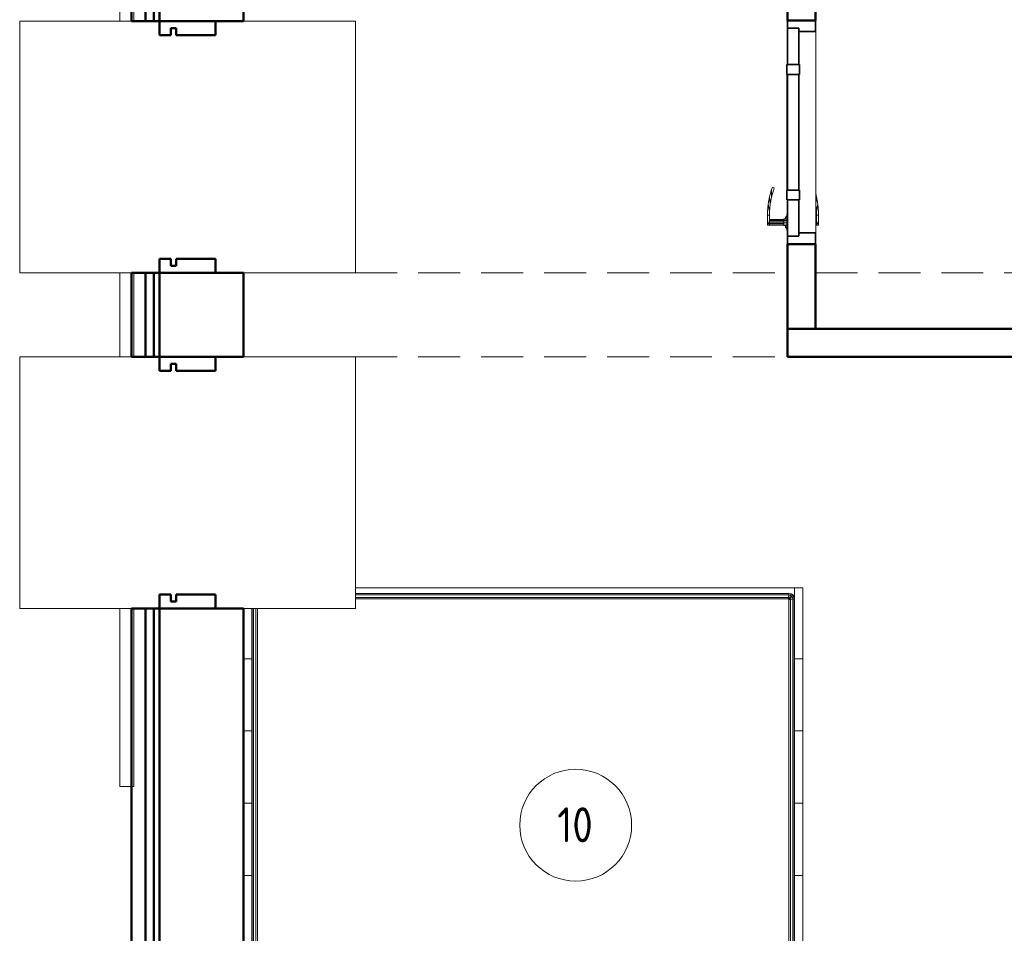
# Model space of a CAD drawing. Header units: millimetres. Extents: x -121 to 21826, y 1231 to 39091.
# Tile 6 of 45: x 7346 to 10866, y 31606 to 34874. Entities that reach past the tile are written whole.
import ezdxf

# ---------------------------------------------------------------- set-up
doc = ezdxf.new("R2010")
doc.units = ezdxf.units.MM
doc.linetypes.add('ADSK_Штриховая_ш3 п1_5', pattern=[225, 150, -75])
for name, color, linetype, lineweight in [('A-AREA-____-IDEN', 2, 'Continuous', 20), ('A-DETL-____-MBND', 5, 'ADSK_Штриховая_ш3 п1_5', 20), ('A-DOOR-____-MCUT', 31, 'Continuous', 35), ('A-DOOR-____-OTLN', 31, 'Continuous', 20), ('A-GENM-____-MCUT', 13, 'Continuous', 50), ('A-GENM-____-OTLN', 13, 'Continuous', 20), ('A-PART-____-MCUT', 2, 'Continuous', 50), ('A-PART-____-OTLN', 2, 'Continuous', 20), ('A-WALL-____-MCUT', 113, 'Continuous', 50), ('A-WALL-____-OTLN', 113, 'Continuous', 20), ('I-FURN-____-OTLN', 30, 'Continuous', 20), ('S-BEAM-____-OTLN', 12, 'Continuous', 20)]:
    doc.layers.add(name, color=color, linetype=linetype, lineweight=lineweight)
doc.styles.add('GOST Common_1', font='GOST_Common.ttf', dxfattribs={"width": 0.9, "height": 125})

# ---------------------------------------------------------------- blocks, each defined once
blk = doc.blocks.new('Прямая форма - V line-610356-В_Этаж 03_Канализация')
at = {"layer": 'A-DETL-____-MBND', "color": 253}
for p, q in [((-150, 2344.9), (-150, 4304)), ((-150, 700), (-150, 2244.9)), ((150, 700), (150, 2244.9))]:
    blk.add_line(p, q, dxfattribs=at)
blk = doc.blocks.new('Прямая форма - BMR - 002-610357-В_Этаж 03_Канализация')
blk.add_blockref('Прямая форма - V line-610356-В_Этаж 03_Канализация', (0, 0))
blk = doc.blocks.new('Прямая форма - V line-612352-В_Этаж 03_Канализация')
at = {"layer": 'A-WALL-____-MCUT', "color": 9}
for p, q in [((150, 543.1), (-50, 543.1)), ((-50, 543.1), (-50, 493.1)), ((150, 493.1), (150, 543.1)), ((-50, 493.1), (-10, 493.1)), ((-10, 493.1), (-10, 518.1)), ((-10, 518.1), (10, 518.1)), ((10, 518.1), (10, 493.1)), ((10, 493.1), (150, 493.1))]:
    blk.add_line(p, q, dxfattribs=at)
blk = doc.blocks.new('Прямая форма - Iron-612353-В_Этаж 03_Канализация')
blk.add_blockref('Прямая форма - V line-612352-В_Этаж 03_Канализация', (0, 0))
blk = doc.blocks.new('Прямая форма - V line-612354-В_Этаж 03_Канализация')
at = {"layer": 'A-WALL-____-MCUT', "color": 9}
for p, q in [((-10, -307), (-50, -307)), ((-50, -307), (-50, -357)), ((-10, -332), (-10, -307)), ((10, -307), (10, -332)), ((150, -307), (10, -307)), ((150, -357), (150, -307)), ((10, -332), (-10, -332)), ((-50, -357), (150, -357))]:
    blk.add_line(p, q, dxfattribs=at)
blk = doc.blocks.new('Прямая форма - Iron-612355-В_Этаж 03_Канализация')
blk.add_blockref('Прямая форма - V line-612354-В_Этаж 03_Канализация', (0, 0))
blk = doc.blocks.new('Прямая форма - CW-002-612360-В_Этаж 03_Канализация')
for name in ['Прямая форма - Iron-612353-В_Этаж 03_Канализация', 'Прямая форма - Iron-612355-В_Этаж 03_Канализация']:
    blk.add_blockref(name, (0, 0))
blk = doc.blocks.new('Family - V line-612377-В_Этаж 03_Канализация')
at = {"layer": 'A-PART-____-MCUT', "color": 9}
for p, q in [((150, 543.1), (-50, 543.1)), ((-50, 543.1), (-50, 493.1)), ((150, 493.1), (150, 543.1)), ((-50, 493.1), (-10, 493.1)), ((-10, 493.1), (-10, 518.1)), ((-10, 518.1), (10, 518.1)), ((10, 518.1), (10, 493.1)), ((10, 493.1), (150, 493.1))]:
    blk.add_line(p, q, dxfattribs=at)
blk = doc.blocks.new('Family - Iron-612378-В_Этаж 03_Канализация')
blk.add_blockref('Family - V line-612377-В_Этаж 03_Канализация', (0, 0))
blk = doc.blocks.new('Family - V line-612380-В_Этаж 03_Канализация')
at = {"layer": 'A-PART-____-MCUT', "color": 9}
for p, q in [((-10, -307), (-50, -307)), ((-50, -307), (-50, -357)), ((-10, -332), (-10, -307)), ((10, -307), (10, -332)), ((150, -307), (10, -307)), ((150, -357), (150, -307)), ((10, -332), (-10, -332)), ((-50, -357), (150, -357))]:
    blk.add_line(p, q, dxfattribs=at)
blk = doc.blocks.new('Family - Iron-612381-В_Этаж 03_Канализация')
blk.add_blockref('Family - V line-612380-В_Этаж 03_Канализация', (0, 0))
blk = doc.blocks.new('Прямая форма - V line-612544-В_Этаж 03_Канализация')
at = {"layer": 'A-WALL-____-MCUT', "color": 9}
for p, q in [((150, 357), (-50, 357)), ((-50, 357), (-50, 307)), ((150, 307), (150, 357)), ((-10, 332), (10, 332)), ((-10, 307), (-10, 332)), ((10, 332), (10, 307)), ((-50, 307), (-10, 307)), ((10, 307), (150, 307))]:
    blk.add_line(p, q, dxfattribs=at)
blk = doc.blocks.new('Прямая форма - Iron-612545-В_Этаж 03_Канализация')
blk.add_blockref('Прямая форма - V line-612544-В_Этаж 03_Канализация', (0, 0))
blk = doc.blocks.new('Прямая форма - V line-612548-В_Этаж 03_Канализация')
at = {"layer": 'A-WALL-____-MCUT', "color": 9}
for p, q in [((-10, -493.1), (-50, -493.1)), ((-50, -493.1), (-50, -543.1)), ((-10, -518.1), (-10, -493.1)), ((10, -518.1), (-10, -518.1)), ((150, -493.1), (10, -493.1)), ((10, -493.1), (10, -518.1)), ((150, -543.1), (150, -493.1)), ((-50, -543.1), (150, -543.1))]:
    blk.add_line(p, q, dxfattribs=at)
blk = doc.blocks.new('Прямая форма - Iron-612549-В_Этаж 03_Канализация')
blk.add_blockref('Прямая форма - V line-612548-В_Этаж 03_Канализация', (0, 0))
blk = doc.blocks.new('Прямая форма - CW-002-612562-В_Этаж 03_Канализация')
for name in ['Прямая форма - Iron-612545-В_Этаж 03_Канализация', 'Прямая форма - Iron-612549-В_Этаж 03_Канализация']:
    blk.add_blockref(name, (0, 0))
blk = doc.blocks.new('Family - V line-612564-В_Этаж 03_Канализация')
at = {"layer": 'A-PART-____-MCUT', "color": 9}
for p, q in [((150, 357), (-50, 357)), ((-50, 357), (-50, 307)), ((150, 307), (150, 357)), ((-10, 332), (10, 332)), ((-10, 307), (-10, 332)), ((10, 332), (10, 307)), ((-50, 307), (-10, 307)), ((10, 307), (150, 307))]:
    blk.add_line(p, q, dxfattribs=at)
blk = doc.blocks.new('Family - Iron-612565-В_Этаж 03_Канализация')
blk.add_blockref('Family - V line-612564-В_Этаж 03_Канализация', (0, 0))
blk = doc.blocks.new('Family - V line-612570-В_Этаж 03_Канализация')
at = {"layer": 'A-PART-____-MCUT', "color": 9}
for p, q in [((-10, -493.1), (-50, -493.1)), ((-50, -493.1), (-50, -543.1)), ((-10, -518.1), (-10, -493.1)), ((10, -518.1), (-10, -518.1)), ((150, -493.1), (10, -493.1)), ((10, -493.1), (10, -518.1)), ((150, -543.1), (150, -493.1)), ((-50, -543.1), (150, -543.1))]:
    blk.add_line(p, q, dxfattribs=at)
blk = doc.blocks.new('Family - Iron-612571-В_Этаж 03_Канализация')
blk.add_blockref('Family - V line-612570-В_Этаж 03_Канализация', (0, 0))
blk = doc.blocks.new('Прямая форма - Masonry Block - Structural-612727-В_Этаж 03_Канализация')
at = {"layer": 'A-WALL-____-MCUT', "color": 9}
for p, q in [((4120, 400), (2381.7, 400)), ((4120, 100), (4120, 400)), ((5320, 400), (5020, 400)), ((5020, 400), (5020, 100)), ((5320, 100), (5320, 400)), ((10350, 400), (6220, 400)), ((6220, 400), (6220, 100)), ((1247.8, 100), (4120, 100)), ((5020, 100), (5320, 100)), ((6220, 100), (9095.5, 100))]:
    blk.add_line(p, q, dxfattribs=at)
blk = doc.blocks.new('Прямая форма - Gypsum Plasterboard - Waterproof-612728-В_Этаж 03_Канализация')
at = {"layer": 'A-WALL-____-MCUT', "color": 9}
for p, q in [((4120, 50), (1247.8, 50)), ((4120, 0), (4120, 50)), ((5320, 50), (5020, 50)), ((5020, 50), (5020, 0)), ((5320, 0), (5320, 50)), ((9095.5, 50), (6220, 50)), ((6220, 50), (6220, 0)), ((1247.8, 0), (4120, 0)), ((5020, 0), (5320, 0)), ((6220, 0), (9095.5, 0))]:
    blk.add_line(p, q, dxfattribs=at)
blk = doc.blocks.new('Прямая форма - Concrete - Structural-612729-В_Этаж 03_Канализация')
at = {"layer": 'A-WALL-____-MCUT', "color": 9}
for p, q in [((4120, 100), (1247.8, 100)), ((1247.8, 80), (4120, 80)), ((4120, 80), (4120, 100)), ((5320, 100), (5020, 100)), ((5020, 100), (5020, 80)), ((5020, 80), (5320, 80)), ((5320, 80), (5320, 100)), ((9095.5, 100), (6220, 100)), ((6220, 100), (6220, 80)), ((6220, 80), (9095.5, 80))]:
    blk.add_line(p, q, dxfattribs=at)
blk = doc.blocks.new('Прямая форма - Insulation - Thermal Break-612730-В_Этаж 03_Канализация')
at = {"layer": 'A-WALL-____-MCUT', "color": 9}
for p, q in [((4120, 80), (0, 80)), ((4120, 50), (4120, 80)), ((5320, 80), (5020, 80)), ((5020, 80), (5020, 50)), ((5320, 50), (5320, 80)), ((10350, 80), (6220, 80)), ((6220, 80), (6220, 50)), ((0, 50), (4120, 50)), ((5020, 50), (5320, 50)), ((6220, 50), (10350, 50))]:
    blk.add_line(p, q, dxfattribs=at)
blk = doc.blocks.new('Прямая форма - SW - 004-612731-В_Этаж 03_Канализация')
for name in ['Прямая форма - Masonry Block - Structural-612727-В_Этаж 03_Канализация', 'Прямая форма - Concrete - Structural-612729-В_Этаж 03_Канализация', 'Прямая форма - Insulation - Thermal Break-612730-В_Этаж 03_Канализация', 'Прямая форма - Gypsum Plasterboard - Waterproof-612728-В_Этаж 03_Канализация']:
    blk.add_blockref(name, (0, 0))
blk = doc.blocks.new('Family - Masonry Block - Structural-612733-В_Этаж 03_Канализация')
at = {"layer": 'A-PART-____-MCUT', "color": 9}
for p, q in [((4120, 400), (2381.7, 400)), ((4120, 100), (4120, 400)), ((5320, 400), (5020, 400)), ((5020, 400), (5020, 100)), ((5320, 100), (5320, 400)), ((10350, 400), (6220, 400)), ((6220, 400), (6220, 100)), ((1247.8, 100), (4120, 100)), ((5020, 100), (5320, 100)), ((6220, 100), (9095.5, 100))]:
    blk.add_line(p, q, dxfattribs=at)
blk = doc.blocks.new('Family - OP - 006-612735-В_Этаж 03_Канализация')
at = {"layer": 'A-GENM-____-MCUT', "lineweight": 9}
for p, q in [((27823.2, 33667.7), (26623.2, 33667.7)), ((26623.2, 33667.7), (26623.2, 32767.6)), ((27823.2, 32767.6), (27823.2, 33667.7)), ((26623.2, 32767.6), (27823.2, 32767.6))]:
    blk.add_line(p, q, dxfattribs=at)
blk = doc.blocks.new('Family - Gypsum Plasterboard - Waterproof-612737-В_Этаж 03_Канализация')
at = {"layer": 'A-PART-____-MCUT', "color": 9}
for p, q in [((4120, 50), (1247.8, 50)), ((4120, 0), (4120, 50)), ((5320, 50), (5020, 50)), ((5020, 50), (5020, 0)), ((5320, 0), (5320, 50)), ((9095.5, 50), (6220, 50)), ((6220, 50), (6220, 0)), ((1247.8, 0), (4120, 0)), ((5020, 0), (5320, 0)), ((6220, 0), (9095.5, 0))]:
    blk.add_line(p, q, dxfattribs=at)
blk = doc.blocks.new('Family - Concrete - Structural-612739-В_Этаж 03_Канализация')
at = {"layer": 'A-PART-____-MCUT', "color": 9}
for p, q in [((4120, 100), (1247.8, 100)), ((1247.8, 80), (4120, 80)), ((4120, 80), (4120, 100)), ((5320, 100), (5020, 100)), ((5020, 100), (5020, 80)), ((5020, 80), (5320, 80)), ((5320, 80), (5320, 100)), ((9095.5, 100), (6220, 100)), ((6220, 100), (6220, 80)), ((6220, 80), (9095.5, 80))]:
    blk.add_line(p, q, dxfattribs=at)
blk = doc.blocks.new('Family - Insulation - Thermal Break-612741-В_Этаж 03_Канализация')
at = {"layer": 'A-PART-____-MCUT', "color": 9}
for p, q in [((4120, 80), (0, 80)), ((4120, 50), (4120, 80)), ((5320, 80), (5020, 80)), ((5020, 80), (5020, 50)), ((5320, 50), (5320, 80)), ((10350, 80), (6220, 80)), ((6220, 80), (6220, 50)), ((0, 50), (4120, 50)), ((5020, 50), (5320, 50)), ((6220, 50), (10350, 50))]:
    blk.add_line(p, q, dxfattribs=at)
blk = doc.blocks.new('Family - OP - 006-612743-В_Этаж 03_Канализация')
at = {"layer": 'A-GENM-____-MCUT', "lineweight": 9}
for p, q in [((27823.2, 34867.6), (26623.2, 34867.6)), ((26623.2, 34867.6), (26623.2, 33967.6)), ((27823.2, 33967.6), (27823.2, 34867.6)), ((26623.2, 33967.6), (27823.2, 33967.6))]:
    blk.add_line(p, q, dxfattribs=at)
blk = doc.blocks.new('Прямая форма - V line-612848-В_Этаж 03_Канализация')
at = {"layer": 'A-WALL-____-MCUT', "color": 9}
for p, q in [((2355.1, 0), (100, 0)), ((100, 0), (100, -100)), ((2355.1, -100), (2355.1, 0)), ((100, -100), (2355.1, -100))]:
    blk.add_line(p, q, dxfattribs=at)
blk = doc.blocks.new('Прямая форма - SW - 015-612849-В_Этаж 03_Канализация')
blk.add_blockref('Прямая форма - V line-612848-В_Этаж 03_Канализация', (0, 0))
blk = doc.blocks.new('Прямая форма - V line-612861-В_Этаж 03_Канализация')
at = {"layer": 'A-WALL-____-MCUT', "color": 9}
for p, q in [((3036.8, 0), (400, 0)), ((400, 0), (400, -100)), ((3036.8, -100), (3036.8, 0)), ((4140, 0), (3836.8, 0)), ((3836.8, 0), (3836.8, -100)), ((4140, -100), (4140, 0)), ((400, -100), (3036.8, -100)), ((3836.8, -100), (4140, -100))]:
    blk.add_line(p, q, dxfattribs=at)
blk = doc.blocks.new('Прямая форма - SW - 016-612862-В_Этаж 03_Канализация')
blk.add_blockref('Прямая форма - V line-612861-В_Этаж 03_Канализация', (0, 0))
blk = doc.blocks.new('Family - კარ1-612864-В_Этаж 03_Канализация')
at = {"layer": 'A-GENM-____-MCUT', "lineweight": 9}
for p, q in [((400, 1), (-400, 1)), ((-400, 1), (-400, -101)), ((400, -101), (400, 1)), ((-400, -101), (400, -101))]:
    blk.add_line(p, q, dxfattribs=at)
blk = doc.blocks.new('Прямая форма - Timber - Floor-613062-В_Этаж 03_Канализация')
at = {"layer": 'A-DETL-____-MBND', "color": 253}
for p, q in [((-6039.9, -3940), (-4494.9, -3940)), ((-4394.9, -3940), (-199.9, -3940)), ((-6039.9, -4240), (-4494.9, -4240))]:
    blk.add_line(p, q, dxfattribs=at)
blk = doc.blocks.new('Прямая форма - SLA - 009-613065-В_Этаж 03_Канализация')
blk.add_blockref('Прямая форма - Timber - Floor-613062-В_Этаж 03_Канализация', (0, 0))
blk = doc.blocks.new('Family - Timber - Floor-613069-В_Этаж 03_Канализация')
at = {"layer": 'A-DETL-____-MBND', "color": 253}
for p, q in [((-6039.9, -3940), (-4494.9, -3940)), ((-4394.9, -3940), (-199.9, -3940)), ((-6039.9, -4240), (-4494.9, -4240))]:
    blk.add_line(p, q, dxfattribs=at)
blk = doc.blocks.new('Прямая форма - V line-608997-В_Этаж 03_Канализация')
at = {"layer": 'A-DOOR-____-MCUT', "color": 53}
for p, q in [((-372, 0), (-400, 0)), ((-400, 0), (-400, -100)), ((-372, -40), (-372, 0)), ((-242, 0), (-372, 0)), ((-372, 0), (-372, -40)), ((-207, 2.5), (-242, 2.5)), ((-242, 2.5), (-242, -42.5)), ((-242, -40), (-242, 0)), ((-207, -42.5), (-207, 2.5)), ((207, 0), (-207, 0)), ((-207, 0), (-207, -40)), ((242, 2.5), (207, 2.5)), ((207, 2.5), (207, -42.5)), ((207, -40), (207, 0)), ((242, -42.5), (242, 2.5)), ((372, 0), (242, 0)), ((242, 0), (242, -40)), ((372, -40), (372, 0)), ((400, 0), (372, 0)), ((372, 0), (372, -40)), ((400, -100), (400, 0)), ((-360, -40), (-372, -40)), ((-372, -40), (-242, -40)), ((-360, -100), (-360, -40)), ((-242, -42.5), (-207, -42.5)), ((-207, -40), (207, -40)), ((207, -42.5), (242, -42.5)), ((242, -40), (372, -40)), ((372, -40), (360, -40)), ((360, -40), (360, -100)), ((-400, -100), (-360, -100)), ((360, -100), (400, -100))]:
    blk.add_line(p, q, dxfattribs=at)
at = {"layer": 'A-DOOR-____-OTLN', "color": 253}
for p, q in [((-332, 71), (-330.7, 71)), ((-332, 71), (-332, 64)), ((-330.7, 71), (-327, 71)), ((-330.7, 71), (-330.7, 64)), ((-327, 71), (-322, 71)), ((-327, 71), (-327, 64)), ((-322, 71), (-297, 71)), ((-322, 71), (-322, 64)), ((-297, 71), (-297, 64)), ((-283.6, 71), (-297, 71)), ((-297, 71), (-297, 64)), ((-256.9, 68.7), (-283.6, 71)), ((-332, 64), (-330.7, 64)), ((-332, 64), (-332, 13)), ((-330.7, 64), (-332, 64)), ((-330.7, 64), (-327, 64)), ((-330.7, 64), (-330.7, 13)), ((-327, 64), (-330.7, 64)), ((-327, 64), (-322, 64)), ((-327, 64), (-327, 13)), ((-322, 64), (-327, 64)), ((-322, 64), (-322, 13)), ((-297, 64), (-322, 64)), ((-317, 13), (-317, 64)), ((-313.3, 13), (-313.3, 64)), ((-312, 64), (-312, 13)), ((-297, 64), (-283.9, 64)), ((-283.9, 64), (-256.9, 68.7)), ((-257.8, 61.7), (-283.9, 64)), ((-257.8, 61.7), (-230.5, 64)), ((-232, 57.2), (-257.8, 61.7)), ((-230.5, 64), (-256.9, 68.7)), ((-206.7, 50.4), (-232, 57.2)), ((-204.6, 57.1), (-232, 57.2)), ((-230.5, 64), (-204.6, 57.1)), ((-198.8, 47.5), (-206.7, 50.4)), ((-204.6, 57.1), (-196.5, 54.1)), ((-196.5, 54.1), (-198.8, 47.5)), ((-293.5, 3), (-350.5, 3)), ((-350.5, 3), (-350.5, 1)), ((-344, 3), (-342, 7)), ((-342, 7), (-339.3, 7)), ((-341.1, 3), (-339.3, 7)), ((-339.3, 7), (-334.6, 7)), ((-335, 3), (-334, 13)), ((-334, 13), (-332.4, 13)), ((-333.3, 3), (-332.4, 13)), ((-332.4, 13), (-328, 13)), ((-328.5, 3), (-328, 13)), ((-328, 13), (-322, 13)), ((-322, 13), (-316, 13)), ((-322, 3), (-322, 13)), ((-316, 13), (-311.6, 13)), ((-315.5, 3), (-316, 13)), ((-311.6, 13), (-310, 13)), ((-311.6, 13), (-310.7, 3)), ((-310, 13), (-309, 3)), ((-309.4, 7), (-304.7, 7)), ((-304.7, 7), (-302, 7)), ((-304.7, 7), (-302.9, 3)), ((-302, 7), (-300, 3)), ((-293.5, 1), (-293.5, 3)), ((-207, 2.5), (-203.6, 2.5)), ((-203.6, 2.5), (-200.3, 2.5)), ((-203.6, 2.5), (-203.6, 1)), ((-200.3, 2.5), (-197, 2.5)), ((-200.3, 2.5), (-200.3, 1)), ((-197, 2.5), (-193.9, 2.5)), ((-197, 2.5), (-197, 1)), ((-193.9, 2.5), (-190.9, 2.5)), ((-193.9, 2.5), (-193.9, 1)), ((-190.9, 2.5), (-188, 2.5)), ((-190.9, 2.5), (-190.9, 1)), ((-188, 2.5), (-185.3, 2.5)), ((-188, 2.5), (-188, 1)), ((-185.3, 2.5), (-182.7, 2.5)), ((-185.3, 2.5), (-185.3, 1)), ((-182.7, 2.5), (-180.3, 2.5)), ((-182.7, 2.5), (-182.7, 1)), ((-180.3, 2.5), (-177.9, 2.5)), ((-180.3, 2.5), (-180.3, 1)), ((-177.9, 2.5), (-175.8, 2.5)), ((-177.9, 2.5), (-177.9, 1)), ((-175.8, 2.5), (-173.8, 2.5)), ((-175.8, 2.5), (-175.8, 1)), ((-173.8, 2.5), (-172, 2.5)), ((-173.8, 2.5), (-173.8, 1)), ((-172, 2.5), (0, 2.5)), ((-172, 2.5), (-172, 1)), ((0, 2.5), (172, 2.5)), ((172, 2.5), (173.8, 2.5)), ((172, 2.5), (172, 1)), ((173.8, 2.5), (175.8, 2.5)), ((173.8, 2.5), (173.8, 1)), ((175.8, 2.5), (177.9, 2.5)), ((175.8, 2.5), (175.8, 1)), ((177.9, 2.5), (180.3, 2.5)), ((177.9, 2.5), (177.9, 1)), ((180.3, 2.5), (182.7, 2.5)), ((180.3, 2.5), (180.3, 1)), ((182.7, 2.5), (185.3, 2.5)), ((182.7, 2.5), (182.7, 1)), ((185.3, 2.5), (188, 2.5)), ((185.3, 2.5), (185.3, 1)), ((188, 2.5), (190.9, 2.5)), ((188, 2.5), (188, 1)), ((190.9, 2.5), (193.9, 2.5)), ((190.9, 2.5), (190.9, 1)), ((193.9, 2.5), (197, 2.5)), ((193.9, 2.5), (193.9, 1)), ((197, 2.5), (200.3, 2.5)), ((197, 2.5), (197, 1)), ((200.3, 2.5), (203.6, 2.5)), ((200.3, 2.5), (200.3, 1)), ((203.6, 2.5), (207, 2.5)), ((203.6, 2.5), (203.6, 1)), ((-332, -101), (-332, -104)), ((-330.7, -104), (-332, -104)), ((-332, -104), (-330.7, -104)), ((-332, -104), (-332, -111)), ((-330.7, -101), (-330.7, -104)), ((-327, -104), (-330.7, -104)), ((-330.7, -104), (-327, -104)), ((-330.7, -104), (-330.7, -111)), ((-327, -101), (-327, -104)), ((-327, -104), (-322, -104)), ((-327, -104), (-322, -104)), ((-327, -104), (-327, -111)), ((-322, -101), (-322, -104)), ((-322, -104), (-297, -104)), ((-322, -104), (-322, -111)), ((-317, -104), (-317, -101)), ((-313.3, -104), (-313.3, -101)), ((-312, -101), (-312, -104)), ((-283.9, -104), (-297, -104)), ((-297, -104), (-297, -111)), ((-297, -104), (-297, -111)), ((-257.8, -101.7), (-283.9, -104)), ((-256.9, -108.7), (-283.9, -104)), ((-257.8, -101.7), (-253.7, -101)), ((-230.5, -104), (-257.8, -101.7)), ((-230.5, -104), (-256.9, -108.7)), ((-219.3, -101), (-230.5, -104)), ((-330.7, -111), (-332, -111)), ((-327, -111), (-330.7, -111)), ((-322, -111), (-327, -111)), ((-297, -111), (-322, -111)), ((-297, -111), (-283.6, -111)), ((-283.6, -111), (-256.9, -108.7))]:
    blk.add_line(p, q, dxfattribs=at)
blk = doc.blocks.new('Прямая форма - კარ1-613185-В_Этаж 03_Канализация')
blk.add_blockref('Прямая форма - V line-608997-В_Этаж 03_Канализация', (400, 100))
blk = doc.blocks.new('Прямая форма - V line-613269-В_Этаж 03_Канализация')
at = {"layer": 'A-WALL-____-OTLN', "color": 253}
for p, q in [((0, 0), (0, 0)), ((0, 0), (0, 0)), ((272.7, 0), (0, 0)), ((36.4, 0), (0, 0)), ((309.1, 0), (36.4, 0)), ((309.1, 0), (272.7, 0)), ((400, 0), (309.1, 0)), ((309.1, 0), (400, 0)), ((400, 0), (400, 0))]:
    blk.add_line(p, q, dxfattribs=at)
blk = doc.blocks.new('Прямая форма - SW - 015-613270-В_Этаж 03_Канализация')
blk.add_blockref('Прямая форма - V line-613269-В_Этаж 03_Канализация', (0, 0))
blk = doc.blocks.new('Прямая форма - V line-613386-В_Этаж 03_Канализация')
at = {"layer": 'A-GENM-____-MCUT', "lineweight": 9}
for p, q in [((26981.4, 35504.2), (26981.4, 34867.6)), ((26986.2, 35504.2), (26981.4, 35504.2)), ((27031.4, 35504.2), (26986.2, 35504.2)), ((27031.4, 34867.6), (27031.4, 35504.2)), ((26981.4, 34867.6), (27031.4, 34867.6)), ((26981.4, 33967.6), (26981.4, 33667.7)), ((26998.4, 33967.6), (26981.4, 33967.6)), ((27031.4, 33967.6), (26998.4, 33967.6)), ((27031.4, 33667.7), (27031.4, 33967.6)), ((26981.4, 33667.7), (26998.4, 33667.7)), ((26998.4, 33667.7), (27031.4, 33667.7)), ((26981.4, 32767.6), (26981.4, 32131.1)), ((27031.4, 32767.6), (26981.4, 32767.6)), ((27031.4, 32131.1), (27031.4, 32767.6)), ((26981.4, 32131.1), (27031.4, 32131.1))]:
    blk.add_line(p, q, dxfattribs=at)
blk = doc.blocks.new('Прямая форма - SLA - 004-613387-В_Этаж 03_Канализация')
blk.add_blockref('Прямая форма - V line-613386-В_Этаж 03_Канализация', (0, 0))
blk = doc.blocks.new('Прямая форма - V line-610154-В_Этаж 03_Канализация')
at = {"layer": 'I-FURN-____-OTLN', "color": 253}
for p, q in [((-900, -300), (-900, 0)), ((-645.4, -30), (-900, -30)), ((-900, -30), (-645.4, -30)), ((-874.1, -35.9), (-867.7, -31.5)), ((-873.7, -36.3), (-867.4, -32.2)), ((-867.7, -31.5), (-860, -30)), ((-867.4, -32.2), (-867.7, -31.5)), ((-867.4, -32.2), (-859.9, -30.7)), ((-865.4, -37), (-867.4, -32.2)), ((-859.9, -30.7), (-860, -30)), ((-859.9, -30.7), (826, -30.7)), ((-859.4, -35.9), (-859.9, -30.7)), ((-645.4, 0), (-645.4, -30)), ((-645.4, 0), (-645.4, -30)), ((-388.3, -30), (-645.4, -30)), ((-645.4, -30), (-388.3, -30)), ((-388.3, 0), (-388.3, -30)), ((-388.3, 0), (-388.3, -30)), ((-129.6, -30), (-388.3, -30)), ((-388.3, -30), (-129.6, -30)), ((-129.6, 0), (-129.6, -30)), ((-129.6, 0), (-129.6, -30)), ((129.6, -30), (-129.6, -30)), ((-129.6, -30), (129.6, -30)), ((129.6, 0), (129.6, -30)), ((129.6, 0), (129.6, -30)), ((388.3, -30), (129.6, -30)), ((129.6, -30), (388.3, -30)), ((388.3, 0), (388.3, -30)), ((388.3, 0), (388.3, -30)), ((388.3, -30), (645.4, -30)), ((388.3, -30), (645.4, -30)), ((645.4, 0), (645.4, -30)), ((645.4, 0), (645.4, -30)), ((645.4, -30), (826, -30)), ((645.4, -30), (826, -30)), ((-880, -50), (-878.5, -42.3)), ((-880, -1950), (-880, -50)), ((-879.3, -50.1), (-880, -50)), ((-879.3, -50.1), (-877.8, -42.6)), ((-879.3, -1949.9), (-879.3, -50.1)), ((-874.1, -50.6), (-879.3, -50.1)), ((-878.5, -42.3), (-874.1, -35.9)), ((-877.8, -42.6), (-878.5, -42.3)), ((-877.8, -42.6), (-873.7, -36.3)), ((-873, -44.6), (-877.8, -42.6)), ((-873.7, -36.3), (-874.1, -35.9)), ((-874.1, -50.6), (-873, -44.6)), ((-874.1, -1949.4), (-874.1, -50.6)), ((-865.2, -51.5), (-874.1, -50.6)), ((-869.9, -40.1), (-873.7, -36.3)), ((-873, -44.6), (-869.9, -40.1)), ((-864.5, -48.1), (-873, -44.6)), ((-869.9, -40.1), (-865.4, -37)), ((-863.5, -46.5), (-869.9, -40.1)), ((-865.4, -37), (-859.4, -35.9)), ((-861.9, -45.5), (-865.4, -37)), ((-865.2, -51.5), (-864.5, -48.1)), ((-865.2, -1948.5), (-865.2, -51.5)), ((-860, -52), (-865.2, -51.5)), ((-864.5, -48.1), (-863.5, -46.5)), ((-860, -50), (-864.5, -48.1)), ((-863.5, -46.5), (-861.9, -45.5)), ((-860, -50), (-863.5, -46.5)), ((-861.9, -45.5), (-858.5, -44.8)), ((-860, -50), (-861.9, -45.5)), ((-859.7, -50.3), (-860, -50)), ((-860, -52), (-859.7, -50.3)), ((-860, -1948), (-860, -52)), ((-859.7, -50.3), (-858, -50)), ((-859.4, -35.9), (826, -35.9)), ((-858.5, -44.8), (-859.4, -35.9)), ((-858.5, -44.8), (826, -44.8)), ((-858, -50), (-858.5, -44.8)), ((-858, -50), (826, -50)), ((-900, -300), (-1104, -300)), ((-900, -1970), (-900, -300)), ((860, -400), (860, -1948)), ((865.2, -400), (865.2, -1948.5)), ((874.1, -400), (874.1, -1949.4)), ((879.3, -400), (879.3, -1949.9)), ((880, -400), (880, -1950)), ((900, -400), (900, -1970)), ((-900, -1970), (-645.4, -1970)), ((-900, -1970), (-900, -2000)), ((-900, -1970), (-900, -2000)), ((-900, -1970), (-645.4, -1970)), ((-880, -1950), (-879.3, -1949.9)), ((-878.5, -1957.7), (-880, -1950)), ((-879.3, -1949.9), (-874.1, -1949.4)), ((-877.8, -1957.4), (-879.3, -1949.9)), ((-877.8, -1957.4), (-878.5, -1957.7)), ((-874.1, -1964.1), (-878.5, -1957.7)), ((-873, -1955.4), (-877.8, -1957.4)), ((-873.7, -1963.7), (-877.8, -1957.4)), ((-874.1, -1949.4), (-865.2, -1948.5)), ((-873, -1955.4), (-874.1, -1949.4)), ((-873.7, -1963.7), (-874.1, -1964.1)), ((-867.7, -1968.5), (-874.1, -1964.1)), ((-869.9, -1959.9), (-873.7, -1963.7)), ((-867.4, -1967.8), (-873.7, -1963.7)), ((-864.5, -1951.9), (-873, -1955.4)), ((-869.9, -1959.9), (-873, -1955.4)), ((-863.5, -1953.5), (-869.9, -1959.9)), ((-865.4, -1963), (-869.9, -1959.9)), ((-867.4, -1967.8), (-867.7, -1968.5)), ((-860, -1970), (-867.7, -1968.5)), ((-865.4, -1963), (-867.4, -1967.8)), ((-859.9, -1969.3), (-867.4, -1967.8)), ((-861.9, -1954.5), (-865.4, -1963)), ((-859.4, -1964.1), (-865.4, -1963)), ((-865.2, -1948.5), (-860, -1948)), ((-864.5, -1951.9), (-865.2, -1948.5)), ((-860, -1950), (-864.5, -1951.9)), ((-863.5, -1953.5), (-864.5, -1951.9)), ((-860, -1950), (-863.5, -1953.5)), ((-861.9, -1954.5), (-863.5, -1953.5)), ((-860, -1950), (-861.9, -1954.5)), ((-858.5, -1955.2), (-861.9, -1954.5)), ((-859.7, -1949.7), (-860, -1948)), ((-859.7, -1949.7), (-860, -1950)), ((-859.9, -1969.3), (-860, -1970)), ((-859.4, -1964.1), (-859.9, -1969.3)), ((859.9, -1969.3), (-859.9, -1969.3)), ((-858, -1950), (-859.7, -1949.7)), ((-858.5, -1955.2), (-859.4, -1964.1)), ((859.4, -1964.1), (-859.4, -1964.1)), ((-858, -1950), (-858.5, -1955.2)), ((858.5, -1955.2), (-858.5, -1955.2)), ((858, -1950), (-858, -1950)), ((-645.4, -1970), (-388.3, -1970)), ((-645.4, -1970), (-645.4, -2000)), ((-645.4, -1970), (-645.4, -2000)), ((-645.4, -1970), (-388.3, -1970)), ((-388.3, -1970), (-129.6, -1970)), ((-388.3, -1970), (-388.3, -2000)), ((-388.3, -1970), (-388.3, -2000)), ((-388.3, -1970), (-129.6, -1970)), ((-129.6, -1970), (129.6, -1970)), ((-129.6, -1970), (-129.6, -2000)), ((-129.6, -1970), (-129.6, -2000)), ((-129.6, -1970), (129.6, -1970)), ((129.6, -1970), (388.3, -1970)), ((129.6, -1970), (129.6, -2000)), ((129.6, -1970), (129.6, -2000)), ((129.6, -1970), (388.3, -1970)), ((388.3, -1970), (645.4, -1970)), ((388.3, -1970), (388.3, -2000)), ((388.3, -1970), (388.3, -2000)), ((388.3, -1970), (645.4, -1970)), ((645.4, -1970), (900, -1970)), ((645.4, -1970), (645.4, -2000)), ((645.4, -1970), (645.4, -2000)), ((645.4, -1970), (900, -1970)), ((859.7, -1949.7), (858, -1950)), ((858, -1950), (858.5, -1955.2)), ((861.9, -1954.5), (858.5, -1955.2)), ((858.5, -1955.2), (859.4, -1964.1)), ((865.4, -1963), (859.4, -1964.1)), ((859.4, -1964.1), (859.9, -1969.3)), ((860, -1948), (859.7, -1949.7)), ((859.7, -1949.7), (860, -1950)), ((867.4, -1967.8), (859.9, -1969.3)), ((859.9, -1969.3), (860, -1970)), ((860, -1948), (865.2, -1948.5)), ((860, -1950), (864.5, -1951.9)), ((860, -1950), (863.5, -1953.5)), ((860, -1950), (861.9, -1954.5)), ((867.7, -1968.5), (860, -1970)), ((863.5, -1953.5), (861.9, -1954.5)), ((861.9, -1954.5), (865.4, -1963)), ((864.5, -1951.9), (863.5, -1953.5)), ((863.5, -1953.5), (869.9, -1959.9)), ((865.2, -1948.5), (864.5, -1951.9)), ((864.5, -1951.9), (873, -1955.4)), ((865.2, -1948.5), (874.1, -1949.4)), ((869.9, -1959.9), (865.4, -1963)), ((865.4, -1963), (867.4, -1967.8)), ((873.7, -1963.7), (867.4, -1967.8)), ((867.4, -1967.8), (867.7, -1968.5)), ((874.1, -1964.1), (867.7, -1968.5)), ((873, -1955.4), (869.9, -1959.9)), ((869.9, -1959.9), (873.7, -1963.7)), ((874.1, -1949.4), (873, -1955.4)), ((873, -1955.4), (877.8, -1957.4)), ((877.8, -1957.4), (873.7, -1963.7)), ((873.7, -1963.7), (874.1, -1964.1)), ((874.1, -1949.4), (879.3, -1949.9)), ((878.5, -1957.7), (874.1, -1964.1)), ((879.3, -1949.9), (877.8, -1957.4)), ((877.8, -1957.4), (878.5, -1957.7)), ((880, -1950), (878.5, -1957.7)), ((879.3, -1949.9), (880, -1950)), ((900, -1970), (900, -2000)), ((900, -1970), (900, -2000)), ((-645.4, -2000), (-900, -2000)), ((-900, -2000), (-645.4, -2000)), ((-388.3, -2000), (-645.4, -2000)), ((-645.4, -2000), (-388.3, -2000)), ((-129.6, -2000), (-388.3, -2000)), ((-388.3, -2000), (-129.6, -2000)), ((129.6, -2000), (-129.6, -2000)), ((-129.6, -2000), (129.6, -2000)), ((388.3, -2000), (129.6, -2000)), ((129.6, -2000), (388.3, -2000)), ((645.4, -2000), (388.3, -2000)), ((388.3, -2000), (645.4, -2000)), ((645.4, -2000), (900, -2000)), ((645.4, -2000), (900, -2000))]:
    blk.add_line(p, q, dxfattribs=at)
blk = doc.blocks.new('Прямая форма - FU - 059-613398-В_Этаж 03_Канализация')
blk.add_blockref('Прямая форма - V line-610154-В_Этаж 03_Канализация', (0, 0))
blk = doc.blocks.new('V line_ifc_RVT-1-В_Этаж 03_Канализация')
at = {"layer": 'A-DOOR-____-OTLN', "color": 253, "lineweight": 20, "rotation": 90}
blk.add_blockref('Прямая форма - კარ1-613185-В_Этаж 03_Канализация', (29468.2, 34070.9), dxfattribs=at)
at = {"layer": 'A-GENM-____-OTLN', "color": 253, "lineweight": 20}
for name, p in [('Прямая форма - SLA - 009-613065-В_Этаж 03_Канализация', (33863.1, 37907.6)), ('Прямая форма - SLA - 004-613387-В_Этаж 03_Канализация', (0, 0)), ('Family - OP - 006-612743-В_Этаж 03_Канализация', (0, 0)), ('Family - OP - 006-612735-В_Этаж 03_Канализация', (0, 0))]:
    blk.add_blockref(name, p, dxfattribs=at)
at = {"layer": 'A-GENM-____-OTLN', "color": 253, "lineweight": 20, "rotation": 270}
blk.add_blockref('Family - კარ1-612864-В_Этаж 03_Канализация', (29468.2, 34470.9), dxfattribs=at)
at = {"layer": 'A-PART-____-OTLN', "color": 253, "lineweight": 20, "rotation": 270}
for name in ['Family - Gypsum Plasterboard - Waterproof-612737-В_Этаж 03_Канализация', 'Family - Insulation - Thermal Break-612741-В_Этаж 03_Канализация', 'Family - Concrete - Structural-612739-В_Этаж 03_Канализация', 'Family - Masonry Block - Structural-612733-В_Этаж 03_Канализация']:
    blk.add_blockref(name, (27023.2, 38987.6), dxfattribs=at)
at = {"layer": 'A-PART-____-OTLN', "color": 253, "lineweight": 20}
for name, p in [('Family - Timber - Floor-613069-В_Этаж 03_Канализация', (33863.1, 37907.6)), ('Family - Iron-612565-В_Этаж 03_Канализация', (27173.2, 34510.7)), ('Family - Iron-612571-В_Этаж 03_Канализация', (27173.2, 34510.7)), ('Family - Iron-612378-В_Этаж 03_Канализация', (27173.2, 33124.6)), ('Family - Iron-612381-В_Этаж 03_Канализация', (27173.2, 33124.6))]:
    blk.add_blockref(name, p, dxfattribs=at)
at = {"layer": 'A-WALL-____-OTLN', "color": 253, "lineweight": 20}
for name, p, rotation in [('Прямая форма - SW - 004-612731-В_Этаж 03_Канализация', (27023.2, 38987.6), 270), ('Прямая форма - SW - 016-612862-В_Этаж 03_Канализация', (29468.2, 37907.6), 270), ('Прямая форма - SW - 015-612849-В_Этаж 03_Канализация', (31723.2, 33667.6), 180), ('Прямая форма - SW - 015-613270-В_Этаж 03_Канализация', (27423.2, 33667.6), 180)]:
    blk.add_blockref(name, p, dxfattribs=dict(at, rotation=rotation))
for name, p in [('Прямая форма - CW-002-612562-В_Этаж 03_Канализация', (27173.2, 34510.7)), ('Прямая форма - CW-002-612360-В_Этаж 03_Канализация', (27173.2, 33124.6))]:
    blk.add_blockref(name, p, dxfattribs=at)
at = {"layer": 'I-FURN-____-OTLN', "color": 253, "lineweight": 20, "rotation": 90}
blk.add_blockref('Прямая форма - FU - 059-613398-В_Этаж 03_Канализация', (27423.2, 31941.6), dxfattribs=at)
at = {"layer": 'S-BEAM-____-OTLN', "color": 253, "lineweight": 20, "rotation": 270}
blk.add_blockref('Прямая форма - BMR - 002-610357-В_Этаж 03_Канализация', (27123.2, 33817.6), dxfattribs=at)
blk = doc.blocks.new('ADSK_M_Помещения - Номер-1471236-В_Этаж 03_Канализация')
at = {"layer": 'A-AREA-____-IDEN'}
blk.add_circle((0, 0), 4, dxfattribs=at)

msp = doc.modelspace()

# ---------------------------------------------------------------- block references
at = {"lineweight": 9}
msp.add_blockref('V line_ifc_RVT-1-В_Этаж 03_Канализация', (-19277.2, 0), dxfattribs=at)
at = {"layer": 'A-AREA-____-IDEN', "xscale": 49.99999999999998, "yscale": 49.99999999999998, "zscale": 49.99999999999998}
msp.add_blockref('ADSK_M_Помещения - Номер-1471236-В_Этаж 03_Канализация', (9333.7, 31992.4), dxfattribs=at)

# ---------------------------------------------------------------- texts
at = {"layer": 'A-AREA-____-IDEN', "lineweight": 9, "insert": (9267.8, 32056.2), "char_height": 125, "width": 165.949, "attachment_point": 1, "style": 'GOST Common_1'}
msp.add_mtext('10', dxfattribs=at)

doc.saveas('drawing.dxf')
